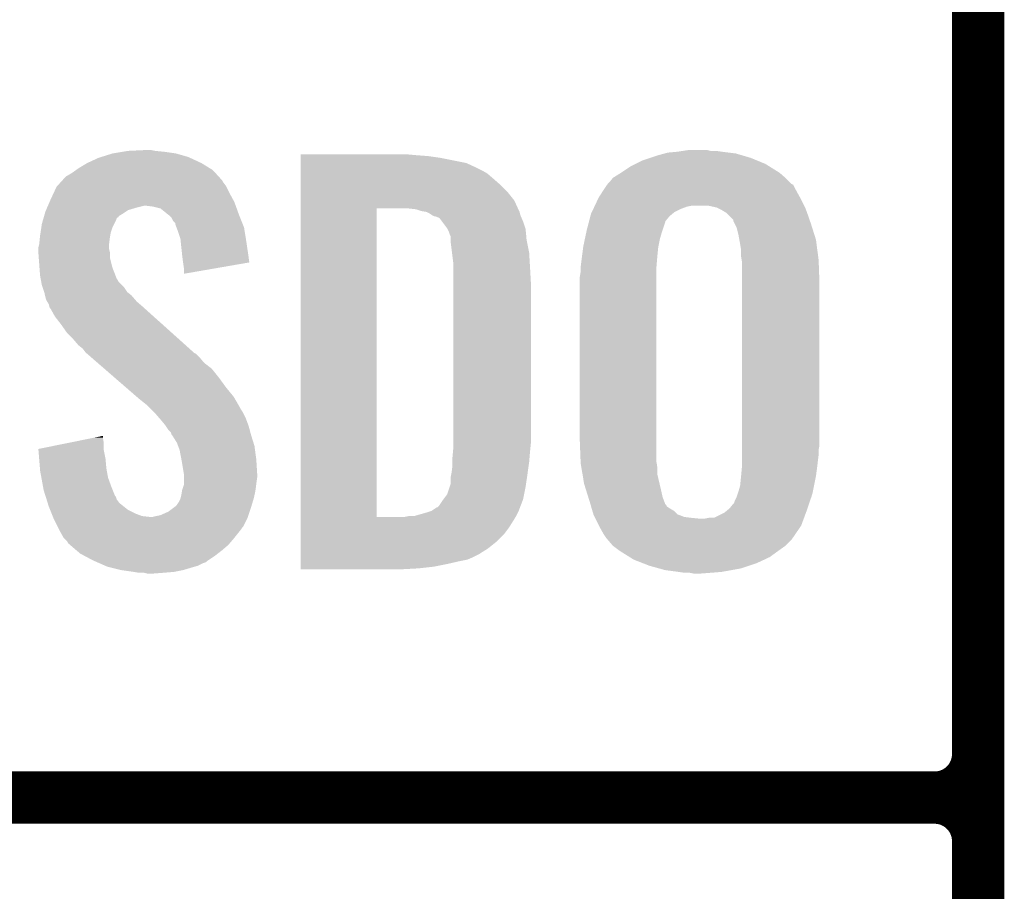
# Model space of a CAD drawing. Extents: x -0.05 to 0.95, y -0.15 to 1.54.
# Tile 5 of 44: x 0.05 to 0.16, y 0.24 to 0.34. Entities that reach past the tile are written whole.
import ezdxf

# ---------------------------------------------------------------- set-up
doc = ezdxf.new("R2010")
doc.units = 0
doc.layers.add('HOD_CAP_2_CLICK_V101_GTO', color=14, linetype='CONTINUOUS')

msp = doc.modelspace()

# ---------------------------------------------------------------- linework, layer by layer
at = {"layer": 'HOD_CAP_2_CLICK_V101_GTO', "const_width": 0.006}
for points in [[(0.158, -0.022), (0.158, 0.722)], [(0.158, 0.255), (0.158, 0.345)], [(-0.05, 0.25), (0.153, 0.25)], [(-0.05, 0.25), (0.153, 0.25)], [(0.158, 0.155), (0.158, 0.245)]]:
    msp.add_lwpolyline(points, dxfattribs=at)
for points in [[(0.153, 0.25, 0.414214), (0.158, 0.255)], [(0.158, 0.245, 0.414214), (0.153, 0.25)], [(0.158, 0.245, 0.414214), (0.153, 0.25)]]:
    msp.add_lwpolyline(points, format="xyb", dxfattribs=at)
at = {"layer": 'HOD_CAP_2_CLICK_V101_GTO'}
for points in [[(0.0599, 0.3241), (0.0605, 0.3242), (0.0646, 0.3241), (0.0636, 0.3242)], [(0.0605, 0.3242), (0.0626, 0.3243), (0.0636, 0.3242), (0.0631, 0.3243)], [(0.1235, 0.3241), (0.12415, 0.3242), (0.1286, 0.3241), (0.1279, 0.3242)], [(0.12415, 0.3242), (0.1248, 0.3243), (0.1273, 0.3242), (0.1269, 0.3243)], [(0.0558, 0.3228), (0.0571, 0.3234), (0.0689, 0.3228), (0.06761, 0.3234)], [(0.0571, 0.3234), (0.05742, 0.3235), (0.06761, 0.3234), (0.0674, 0.3235)], [(0.05742, 0.3235), (0.0587, 0.3239), (0.0674, 0.3235), (0.066, 0.3239)], [(0.0587, 0.3239), (0.0599, 0.3241), (0.066, 0.3239), (0.0646, 0.3241)], [(0.0803, 0.3237), (0.0803, 0.3238), (0.0936, 0.3237), (0.0925, 0.3238)], [(0.0803, 0.3236), (0.0803, 0.3237), (0.0949, 0.3236), (0.0936, 0.3237)], [(0.0803, 0.3234), (0.0803, 0.3236), (0.0963, 0.3234), (0.0949, 0.3236)], [(0.0803, 0.3228), (0.0803, 0.3234), (0.0993, 0.3228), (0.0963, 0.3234)], [(0.1187, 0.3227), (0.1195, 0.3231), (0.1336, 0.3227), (0.13263, 0.3231)], [(0.1195, 0.3231), (0.1204, 0.3234), (0.13263, 0.3231), (0.1319, 0.3234)], [(0.1204, 0.3234), (0.1213, 0.3237), (0.1319, 0.3234), (0.13088, 0.3237)], [(0.1213, 0.3237), (0.12203, 0.3239), (0.13088, 0.3237), (0.1302, 0.3239)], [(0.12203, 0.3239), (0.1224, 0.324), (0.1302, 0.3239), (0.1294, 0.324)], [(0.1224, 0.324), (0.1235, 0.3241), (0.1294, 0.324), (0.1286, 0.3241)], [(0.0541, 0.3217), (0.05452, 0.322), (0.07048, 0.3217), (0.0702, 0.322)], [(0.05452, 0.322), (0.0548, 0.3222), (0.0702, 0.322), (0.06988, 0.3222)], [(0.0548, 0.3222), (0.0558, 0.3228), (0.06988, 0.3222), (0.0689, 0.3228)], [(0.0803, 0.3222), (0.0803, 0.3228), (0.1006, 0.3222), (0.0993, 0.3228)], [(0.0803, 0.3219), (0.0803, 0.3222), (0.1012, 0.3219), (0.1006, 0.3222)], [(0.0803, 0.3216), (0.0803, 0.3219), (0.1017, 0.3216), (0.1012, 0.3219)], [(0.11705, 0.3217), (0.1181, 0.3224), (0.1352, 0.3217), (0.13408, 0.3224)], [(0.1181, 0.3224), (0.1187, 0.3227), (0.13408, 0.3224), (0.1336, 0.3227)], [(0.05276, 0.3206), (0.05294, 0.3208), (0.0714, 0.3206), (0.0713, 0.3208)], [(0.05294, 0.3208), (0.0534, 0.3213), (0.0713, 0.3208), (0.07084, 0.3213)], [(0.0534, 0.3213), (0.0536, 0.3214), (0.07084, 0.3213), (0.07075, 0.3214)], [(0.0536, 0.3214), (0.0541, 0.3217), (0.07075, 0.3214), (0.07048, 0.3217)], [(0.0803, 0.321), (0.0803, 0.3216), (0.1024, 0.321), (0.1017, 0.3216)], [(0.0803, 0.3203), (0.0803, 0.321), (0.1032, 0.3203), (0.1024, 0.321)], [(0.1157, 0.3206), (0.1161, 0.3211), (0.1364, 0.3206), (0.1359, 0.3211)], [(0.1161, 0.3211), (0.1169, 0.3216), (0.1359, 0.3211), (0.13532, 0.3216)], [(0.1169, 0.3216), (0.11705, 0.3217), (0.13532, 0.3216), (0.1352, 0.3217)], [(0.05197, 0.3194), (0.0523, 0.3201), (0.0721, 0.3194), (0.07175, 0.3201)], [(0.0523, 0.3201), (0.05239, 0.3202), (0.07175, 0.3201), (0.0717, 0.3202)], [(0.05239, 0.3202), (0.05276, 0.3206), (0.0717, 0.3202), (0.0714, 0.3206)], [(0.0803, 0.3195), (0.0803, 0.3203), (0.104, 0.3195), (0.1032, 0.3203)], [(0.1145, 0.3189), (0.11503, 0.3197), (0.13754, 0.3189), (0.1371, 0.3197)], [(0.11503, 0.3197), (0.11543, 0.3203), (0.1371, 0.3197), (0.1368, 0.3203)], [(0.11543, 0.3203), (0.1155, 0.3204), (0.1368, 0.3203), (0.1366, 0.3204)], [(0.1155, 0.3204), (0.1157, 0.3206), (0.1366, 0.3204), (0.1364, 0.3206)], [(0.05147, 0.3183), (0.0516, 0.3186), (0.0727, 0.3183), (0.07254, 0.3186)], [(0.0516, 0.3186), (0.05197, 0.3194), (0.07254, 0.3186), (0.0721, 0.3194)], [(0.0803, 0.3185), (0.0803, 0.3195), (0.1048, 0.3185), (0.104, 0.3195)], [(0.0803, 0.3176), (0.0803, 0.3185), (0.10521, 0.3176), (0.1048, 0.3185)], [(0.11403, 0.3179), (0.11445, 0.3188), (0.13805, 0.3179), (0.1376, 0.3188)], [(0.11445, 0.3188), (0.1145, 0.3189), (0.1376, 0.3188), (0.13754, 0.3189)], [(0.051, 0.3172), (0.05109, 0.3174), (0.0602, 0.3172), (0.0605, 0.3174)], [(0.05109, 0.3174), (0.05121, 0.3177), (0.0605, 0.3174), (0.0615, 0.3177)], [(0.05121, 0.3177), (0.0513, 0.3179), (0.0615, 0.3177), (0.0623, 0.3179)], [(0.0513, 0.3179), (0.05147, 0.3183), (0.07284, 0.3179), (0.0727, 0.3183)], [(0.0634, 0.3178), (0.0626, 0.3179), (0.07288, 0.3178), (0.07284, 0.3179)], [(0.0642, 0.3176), (0.0634, 0.3178), (0.07295, 0.3176), (0.07288, 0.3178)], [(0.06507, 0.3169), (0.0642, 0.3176), (0.0732, 0.3169), (0.07295, 0.3176)], [(0.0803, 0.2822), (0.0803, 0.3176), (0.089, 0.2822), (0.089, 0.3176)], [(0.0935, 0.3175), (0.0926, 0.3176), (0.10525, 0.3175), (0.10521, 0.3176)], [(0.0938, 0.3174), (0.0935, 0.3175), (0.1053, 0.3174), (0.10525, 0.3175)], [(0.0941, 0.3173), (0.0938, 0.3174), (0.10535, 0.3173), (0.1053, 0.3174)], [(0.11369, 0.3172), (0.11384, 0.3175), (0.1232, 0.3172), (0.1238, 0.3175)], [(0.11384, 0.3175), (0.11398, 0.3178), (0.1238, 0.3175), (0.1246, 0.3178)], [(0.11398, 0.3178), (0.11403, 0.3179), (0.1246, 0.3178), (0.1251, 0.3179)], [(0.128, 0.3177), (0.1271, 0.3179), (0.13815, 0.3177), (0.13805, 0.3179)], [(0.1282, 0.3176), (0.128, 0.3177), (0.1382, 0.3176), (0.13815, 0.3177)], [(0.1286, 0.3174), (0.1282, 0.3176), (0.13827, 0.3174), (0.1382, 0.3176)], [(0.1291, 0.3171), (0.1286, 0.3174), (0.13838, 0.3171), (0.13827, 0.3174)], [(0.05071, 0.3162), (0.0508, 0.3165), (0.0591, 0.3162), (0.0592, 0.3165)], [(0.0508, 0.3165), (0.05083, 0.3166), (0.0592, 0.3165), (0.0594, 0.3166)], [(0.05083, 0.3166), (0.05086, 0.3167), (0.0594, 0.3166), (0.0594, 0.3167)], [(0.05086, 0.3167), (0.05094, 0.317), (0.0594, 0.3167), (0.0599, 0.317)], [(0.05094, 0.317), (0.051, 0.3172), (0.0599, 0.317), (0.0602, 0.3172)], [(0.0652, 0.3168), (0.06507, 0.3169), (0.07324, 0.3168), (0.0732, 0.3169)], [(0.0655, 0.3165), (0.0652, 0.3168), (0.07336, 0.3165), (0.07324, 0.3168)], [(0.0657, 0.3161), (0.0655, 0.3165), (0.07352, 0.3161), (0.07336, 0.3165)], [(0.0947, 0.3172), (0.0941, 0.3173), (0.1054, 0.3172), (0.10535, 0.3173)], [(0.0951, 0.317), (0.0947, 0.3172), (0.10545, 0.317), (0.1054, 0.3172)], [(0.0954, 0.3168), (0.0951, 0.317), (0.1055, 0.3168), (0.10545, 0.317)], [(0.0956, 0.3167), (0.0954, 0.3168), (0.10554, 0.3167), (0.1055, 0.3168)], [(0.0962, 0.3165), (0.0957, 0.3167), (0.10563, 0.3165), (0.10554, 0.3167)], [(0.0965, 0.3161), (0.0962, 0.3165), (0.1058, 0.3161), (0.10563, 0.3165)], [(0.11336, 0.3161), (0.11352, 0.3167), (0.1221, 0.3161), (0.1226, 0.3167)], [(0.11352, 0.3167), (0.1136, 0.317), (0.1226, 0.3167), (0.12296, 0.317)], [(0.1136, 0.317), (0.11369, 0.3172), (0.12296, 0.317), (0.1232, 0.3172)], [(0.1299, 0.3163), (0.1291, 0.3171), (0.13866, 0.3163), (0.13838, 0.3171)], [(0.1299, 0.3162), (0.1299, 0.3163), (0.13869, 0.3162), (0.13866, 0.3163)], [(0.05045, 0.3148), (0.05054, 0.3154), (0.0585, 0.3148), (0.0587, 0.3154)], [(0.05054, 0.3154), (0.0506, 0.3158), (0.0587, 0.3154), (0.0589, 0.3158)], [(0.0506, 0.3158), (0.05071, 0.3162), (0.0589, 0.3158), (0.0591, 0.3162)], [(0.0659, 0.3159), (0.0657, 0.3161), (0.0736, 0.3159), (0.07352, 0.3161)], [(0.0659, 0.3158), (0.0659, 0.3159), (0.07364, 0.3158), (0.0736, 0.3159)], [(0.06605, 0.3154), (0.0659, 0.3158), (0.0738, 0.3154), (0.07364, 0.3158)], [(0.0662, 0.315), (0.06605, 0.3154), (0.07386, 0.315), (0.0738, 0.3154)], [(0.0971, 0.3153), (0.0965, 0.3161), (0.10607, 0.3153), (0.1058, 0.3161)], [(0.09715, 0.3152), (0.0971, 0.3153), (0.1061, 0.3152), (0.10607, 0.3153)], [(0.0973, 0.3149), (0.09715, 0.3152), (0.10612, 0.3149), (0.1061, 0.3152)], [(0.1131, 0.3151), (0.11334, 0.316), (0.1218, 0.3151), (0.1221, 0.316)], [(0.11334, 0.316), (0.11336, 0.3161), (0.1221, 0.316), (0.1221, 0.3161)], [(0.13005, 0.3159), (0.1299, 0.3162), (0.1388, 0.3159), (0.13869, 0.3162)], [(0.1303, 0.3154), (0.13005, 0.3159), (0.13896, 0.3154), (0.1388, 0.3159)], [(0.1305, 0.3146), (0.1303, 0.3154), (0.13921, 0.3146), (0.13896, 0.3154)], [(0.0503, 0.3135), (0.05037, 0.3142), (0.05831, 0.3135), (0.0584, 0.3142)], [(0.05037, 0.3142), (0.0504, 0.3145), (0.0584, 0.3142), (0.05845, 0.3145)], [(0.0504, 0.3145), (0.05045, 0.3148), (0.05845, 0.3145), (0.0585, 0.3148)], [(0.0665, 0.3141), (0.0662, 0.315), (0.07401, 0.3141), (0.07386, 0.315)], [(0.06656, 0.3135), (0.0665, 0.3141), (0.0741, 0.3135), (0.07401, 0.3141)], [(0.0974, 0.3146), (0.0973, 0.3149), (0.10615, 0.3146), (0.10612, 0.3149)], [(0.0975, 0.3144), (0.0974, 0.3146), (0.10617, 0.3144), (0.10615, 0.3146)], [(0.0975, 0.314), (0.0975, 0.3144), (0.1062, 0.314), (0.10617, 0.3144)], [(0.0975, 0.3137), (0.0975, 0.314), (0.10626, 0.3137), (0.1062, 0.314)], [(0.1127, 0.3132), (0.11289, 0.3141), (0.12132, 0.3132), (0.1215, 0.3141)], [(0.11289, 0.3141), (0.11304, 0.3148), (0.1215, 0.3141), (0.1217, 0.3148)], [(0.11304, 0.3148), (0.1131, 0.3151), (0.1217, 0.3148), (0.1218, 0.3151)], [(0.13061, 0.314), (0.1305, 0.3146), (0.1394, 0.314), (0.13921, 0.3146)], [(0.1308, 0.3129), (0.13061, 0.314), (0.13954, 0.3129), (0.1394, 0.314)], [(0.0502, 0.3131), (0.05028, 0.3134), (0.0583, 0.3131), (0.0583, 0.3134)], [(0.0502, 0.313), (0.0502, 0.3131), (0.0583, 0.313), (0.0583, 0.3131)], [(0.0502, 0.3126), (0.0502, 0.313), (0.0584, 0.3126), (0.0583, 0.313)], [(0.05028, 0.3134), (0.0503, 0.3135), (0.0583, 0.3134), (0.05831, 0.3135)], [(0.0667, 0.3122), (0.06656, 0.3135), (0.07429, 0.3122), (0.0741, 0.3135)], [(0.09765, 0.3125), (0.0975, 0.3137), (0.1065, 0.3125), (0.10626, 0.3137)], [(0.11256, 0.3121), (0.11269, 0.3131), (0.1212, 0.3121), (0.1213, 0.3131)], [(0.11269, 0.3131), (0.1127, 0.3132), (0.1213, 0.3131), (0.12132, 0.3132)], [(0.1308, 0.3121), (0.1308, 0.3129), (0.13965, 0.3121), (0.13954, 0.3129)], [(0.05024, 0.312), (0.0502, 0.3126), (0.0584, 0.312), (0.0584, 0.3126)], [(0.0503, 0.3112), (0.05024, 0.312), (0.0586, 0.3112), (0.0584, 0.312)], [(0.0668, 0.3114), (0.0667, 0.3122), (0.0744, 0.3114), (0.07429, 0.3122)], [(0.0978, 0.3113), (0.09765, 0.3125), (0.10657, 0.3113), (0.1065, 0.3125)], [(0.11241, 0.3109), (0.11256, 0.3121), (0.1211, 0.3109), (0.1212, 0.3121)], [(0.13087, 0.3117), (0.1308, 0.3121), (0.1397, 0.3117), (0.13965, 0.3121)], [(0.05033, 0.3108), (0.0503, 0.3112), (0.0587, 0.3108), (0.0586, 0.3112)], [(0.0504, 0.3099), (0.05033, 0.3108), (0.05905, 0.3099), (0.0587, 0.3108)], [(0.0669, 0.3107), (0.0668, 0.3114), (0.07036, 0.3107), (0.0744, 0.3114)], [(0.0669, 0.3101), (0.0669, 0.3107), (0.0669, 0.3101), (0.07036, 0.3107)], [(0.0978, 0.3108), (0.0978, 0.3113), (0.1066, 0.3108), (0.10657, 0.3113)], [(0.0978, 0.309), (0.0978, 0.3108), (0.1067, 0.309), (0.1066, 0.3108)], [(0.1124, 0.3108), (0.11241, 0.3109), (0.1211, 0.3108), (0.1211, 0.3109)], [(0.1124, 0.3103), (0.1124, 0.3108), (0.1211, 0.3103), (0.1211, 0.3108)], [(0.1309, 0.3115), (0.13087, 0.3117), (0.13971, 0.3115), (0.1397, 0.3117)], [(0.1309, 0.309), (0.1309, 0.3115), (0.1398, 0.309), (0.13971, 0.3115)], [(0.05047, 0.3095), (0.0504, 0.3099), (0.0592, 0.3095), (0.05905, 0.3099)], [(0.05049, 0.3094), (0.05047, 0.3095), (0.0593, 0.3094), (0.0592, 0.3095)], [(0.1123, 0.3097), (0.1124, 0.3103), (0.1211, 0.3097), (0.1211, 0.3103)], [(0.1123, 0.2911), (0.1123, 0.3097), (0.1211, 0.2911), (0.1211, 0.3097)], [(0.05053, 0.3092), (0.05049, 0.3094), (0.0594, 0.3092), (0.0593, 0.3094)], [(0.0506, 0.3088), (0.05053, 0.3092), (0.0598, 0.3088), (0.0594, 0.3092)], [(0.05067, 0.3086), (0.0506, 0.3088), (0.06, 0.3086), (0.0598, 0.3088)], [(0.05087, 0.308), (0.05067, 0.3086), (0.0604, 0.308), (0.06, 0.3086)], [(0.0978, 0.2907), (0.0978, 0.309), (0.1067, 0.2907), (0.1067, 0.309)], [(0.1309, 0.2904), (0.1309, 0.309), (0.1398, 0.2904), (0.1398, 0.309)], [(0.0509, 0.3079), (0.05087, 0.308), (0.06053, 0.3079), (0.0604, 0.308)], [(0.05097, 0.3076), (0.0509, 0.3079), (0.0609, 0.3076), (0.06053, 0.3079)], [(0.0511, 0.3071), (0.05097, 0.3076), (0.06133, 0.3071), (0.0609, 0.3076)], [(0.05122, 0.3069), (0.0511, 0.3071), (0.0615, 0.3069), (0.06133, 0.3071)], [(0.0514, 0.3066), (0.05122, 0.3069), (0.06185, 0.3066), (0.0615, 0.3069)], [(0.05147, 0.3063), (0.0514, 0.3066), (0.0622, 0.3063), (0.06185, 0.3066)], [(0.0515, 0.3062), (0.05147, 0.3063), (0.06231, 0.3062), (0.0622, 0.3063)], [(0.0516, 0.3061), (0.0515, 0.3062), (0.06242, 0.3061), (0.06231, 0.3062)], [(0.0521, 0.3052), (0.0516, 0.3061), (0.06342, 0.3052), (0.06242, 0.3061)], [(0.0528, 0.3043), (0.0521, 0.3052), (0.06443, 0.3043), (0.06342, 0.3052)], [(0.0535, 0.3033), (0.0528, 0.3043), (0.06554, 0.3033), (0.06443, 0.3043)], [(0.0542, 0.3026), (0.0535, 0.3033), (0.06632, 0.3026), (0.06554, 0.3033)], [(0.0548, 0.3019), (0.0542, 0.3026), (0.0671, 0.3019), (0.06632, 0.3026)], [(0.0553, 0.3015), (0.0548, 0.3019), (0.06754, 0.3015), (0.0671, 0.3019)], [(0.0556, 0.3011), (0.0553, 0.3015), (0.06799, 0.3011), (0.06754, 0.3015)], [(0.0557, 0.301), (0.0556, 0.3011), (0.0681, 0.301), (0.06799, 0.3011)], [(0.05582, 0.3009), (0.0557, 0.301), (0.0683, 0.3009), (0.0681, 0.301)], [(0.05628, 0.3005), (0.05582, 0.3009), (0.0687, 0.3005), (0.0683, 0.3009)], [(0.05697, 0.2999), (0.05628, 0.3005), (0.0692, 0.2999), (0.0687, 0.3005)], [(0.05778, 0.2992), (0.05697, 0.2999), (0.0701, 0.2992), (0.0692, 0.2999)], [(0.05893, 0.2982), (0.05778, 0.2992), (0.0709, 0.2982), (0.0701, 0.2992)], [(0.0602, 0.2971), (0.05893, 0.2982), (0.0717, 0.2971), (0.0709, 0.2982)], [(0.06147, 0.296), (0.0602, 0.2971), (0.0726, 0.296), (0.0717, 0.2971)], [(0.0617, 0.2958), (0.06147, 0.296), (0.07272, 0.2958), (0.0726, 0.296)], [(0.0627, 0.295), (0.0617, 0.2958), (0.07318, 0.295), (0.07272, 0.2958)], [(0.0629, 0.2948), (0.0627, 0.295), (0.0733, 0.2948), (0.07318, 0.295)], [(0.0631, 0.2946), (0.0629, 0.2948), (0.0734, 0.2946), (0.0733, 0.2948)], [(0.0634, 0.2943), (0.0631, 0.2946), (0.0736, 0.2943), (0.0734, 0.2946)], [(0.0635, 0.2942), (0.0634, 0.2943), (0.07365, 0.2942), (0.0736, 0.2943)], [(0.06411, 0.2935), (0.0635, 0.2942), (0.074, 0.2935), (0.07365, 0.2942)], [(0.0642, 0.2934), (0.06411, 0.2935), (0.07404, 0.2934), (0.074, 0.2935)], [(0.0647, 0.2928), (0.0642, 0.2934), (0.07426, 0.2928), (0.07404, 0.2934)], [(0.06477, 0.2927), (0.0647, 0.2928), (0.0743, 0.2927), (0.07426, 0.2928)], [(0.0651, 0.2922), (0.06477, 0.2927), (0.07444, 0.2922), (0.0743, 0.2927)], [(0.05662, 0.2913), (0.0576, 0.2915), (0.0576, 0.2913), (0.0576, 0.2915)], [(0.0654, 0.2919), (0.0651, 0.2922), (0.07452, 0.2919), (0.07444, 0.2922)], [(0.0655, 0.2916), (0.0654, 0.2919), (0.0746, 0.2916), (0.07452, 0.2919)], [(0.0656, 0.2915), (0.0655, 0.2916), (0.07463, 0.2915), (0.0746, 0.2916)], [(0.0661, 0.2907), (0.0656, 0.2915), (0.07488, 0.2907), (0.07463, 0.2915)], [(0.0502, 0.29), (0.05366, 0.2907), (0.0577, 0.29), (0.0577, 0.2907)], [(0.05366, 0.2907), (0.05662, 0.2913), (0.0577, 0.2907), (0.0576, 0.2913)], [(0.06625, 0.2903), (0.0661, 0.2907), (0.075, 0.2903), (0.07488, 0.2907)], [(0.0664, 0.2899), (0.06625, 0.2903), (0.07505, 0.2899), (0.075, 0.2903)], [(0.0978, 0.2901), (0.0978, 0.2907), (0.10664, 0.2901), (0.1067, 0.2907)], [(0.1124, 0.2885), (0.1123, 0.2911), (0.1211, 0.2885), (0.1211, 0.2911)], [(0.1309, 0.2899), (0.1309, 0.2904), (0.1397, 0.2899), (0.1398, 0.2904)], [(0.05021, 0.2899), (0.0502, 0.29), (0.0577, 0.2899), (0.0577, 0.29)], [(0.05029, 0.2889), (0.05021, 0.2899), (0.0579, 0.2889), (0.0577, 0.2899)], [(0.06661, 0.2888), (0.0664, 0.2899), (0.0752, 0.2888), (0.07505, 0.2899)], [(0.0977, 0.289), (0.09776, 0.2897), (0.10654, 0.289), (0.1066, 0.2897)], [(0.09776, 0.2897), (0.0978, 0.2901), (0.1066, 0.2897), (0.10664, 0.2901)], [(0.1309, 0.2893), (0.1309, 0.2899), (0.1397, 0.2893), (0.1397, 0.2899)], [(0.1309, 0.2879), (0.1309, 0.2893), (0.13953, 0.2879), (0.1397, 0.2893)], [(0.05038, 0.2878), (0.05029, 0.2889), (0.058, 0.2878), (0.0579, 0.2889)], [(0.0667, 0.2883), (0.06661, 0.2888), (0.07523, 0.2883), (0.0752, 0.2888)], [(0.06688, 0.2872), (0.0667, 0.2883), (0.0753, 0.2872), (0.07523, 0.2883)], [(0.0976, 0.2873), (0.0977, 0.2881), (0.10633, 0.2873), (0.10644, 0.2881)], [(0.0977, 0.2885), (0.0977, 0.289), (0.1065, 0.2885), (0.10654, 0.289)], [(0.0977, 0.2881), (0.0977, 0.2885), (0.10644, 0.2881), (0.1065, 0.2885)], [(0.1124, 0.2884), (0.1124, 0.2885), (0.12112, 0.2884), (0.1211, 0.2885)], [(0.11248, 0.2879), (0.1124, 0.2884), (0.1212, 0.2879), (0.12112, 0.2884)], [(0.0504, 0.2875), (0.05038, 0.2878), (0.05805, 0.2875), (0.058, 0.2878)], [(0.05055, 0.2867), (0.0504, 0.2875), (0.0582, 0.2867), (0.05805, 0.2875)], [(0.0669, 0.2871), (0.06688, 0.2872), (0.0753, 0.2871), (0.0753, 0.2872)], [(0.0669, 0.2867), (0.0669, 0.2871), (0.0753, 0.2867), (0.0753, 0.2871)], [(0.0975, 0.2868), (0.0976, 0.2873), (0.10626, 0.2868), (0.10633, 0.2873)], [(0.11262, 0.2871), (0.11248, 0.2879), (0.1212, 0.2871), (0.1212, 0.2879)], [(0.1128, 0.286), (0.11262, 0.2871), (0.12146, 0.286), (0.1212, 0.2871)], [(0.1308, 0.2868), (0.13081, 0.2869), (0.13938, 0.2868), (0.1394, 0.2869)], [(0.13081, 0.2869), (0.1309, 0.2879), (0.1394, 0.2869), (0.13953, 0.2879)], [(0.05075, 0.2856), (0.05055, 0.2867), (0.0586, 0.2856), (0.0582, 0.2867)], [(0.0667, 0.2853), (0.0669, 0.2859), (0.07511, 0.2853), (0.07519, 0.2859)], [(0.0669, 0.286), (0.0669, 0.2867), (0.0752, 0.286), (0.0753, 0.2867)], [(0.0669, 0.2859), (0.0669, 0.286), (0.07519, 0.2859), (0.0752, 0.286)], [(0.0974, 0.2857), (0.0975, 0.286), (0.1061, 0.2857), (0.10614, 0.286)], [(0.0975, 0.286), (0.0975, 0.2868), (0.10614, 0.286), (0.10626, 0.2868)], [(0.11299, 0.2854), (0.1128, 0.286), (0.1216, 0.2854), (0.12146, 0.286)], [(0.1305, 0.2851), (0.1307, 0.2858), (0.13904, 0.2851), (0.13918, 0.2858)], [(0.1307, 0.2858), (0.1308, 0.2868), (0.13918, 0.2858), (0.13938, 0.2868)], [(0.0508, 0.2853), (0.05075, 0.2856), (0.05872, 0.2853), (0.0586, 0.2856)], [(0.05102, 0.2846), (0.0508, 0.2853), (0.059, 0.2846), (0.05872, 0.2853)], [(0.0665, 0.2843), (0.0666, 0.2847), (0.0749, 0.2843), (0.07499, 0.2847)], [(0.0666, 0.2847), (0.06668, 0.2852), (0.07499, 0.2847), (0.0751, 0.2852)], [(0.06668, 0.2852), (0.0667, 0.2853), (0.0751, 0.2852), (0.07511, 0.2853)], [(0.09665, 0.2842), (0.0971, 0.2848), (0.1058, 0.2842), (0.10592, 0.2848)], [(0.0971, 0.2848), (0.0974, 0.2857), (0.10592, 0.2848), (0.1061, 0.2857)], [(0.11327, 0.2845), (0.11299, 0.2854), (0.1218, 0.2845), (0.1216, 0.2854)], [(0.1303, 0.2845), (0.13043, 0.2849), (0.13887, 0.2845), (0.139, 0.2849)], [(0.13043, 0.2849), (0.1305, 0.2851), (0.139, 0.2849), (0.13904, 0.2851)], [(0.05105, 0.2845), (0.05102, 0.2846), (0.0591, 0.2845), (0.059, 0.2846)], [(0.05115, 0.2842), (0.05105, 0.2845), (0.0592, 0.2842), (0.0591, 0.2845)], [(0.05127, 0.2838), (0.05115, 0.2842), (0.0595, 0.2838), (0.0592, 0.2842)], [(0.0514, 0.2834), (0.05127, 0.2838), (0.06, 0.2834), (0.0595, 0.2838)], [(0.0659, 0.2834), (0.0661, 0.2836), (0.07463, 0.2834), (0.07469, 0.2836)], [(0.0661, 0.2836), (0.0663, 0.2839), (0.07469, 0.2836), (0.07478, 0.2839)], [(0.0663, 0.2839), (0.0665, 0.2843), (0.07478, 0.2839), (0.0749, 0.2843)], [(0.0961, 0.2834), (0.0965, 0.284), (0.10549, 0.2834), (0.10572, 0.284)], [(0.0965, 0.284), (0.09665, 0.2842), (0.10572, 0.284), (0.1058, 0.2842)], [(0.1134, 0.2841), (0.11327, 0.2845), (0.12195, 0.2841), (0.1218, 0.2845)], [(0.11352, 0.2837), (0.1134, 0.2841), (0.1221, 0.2837), (0.12195, 0.2841)], [(0.11355, 0.2836), (0.11352, 0.2837), (0.1222, 0.2836), (0.1221, 0.2837)], [(0.11361, 0.2834), (0.11355, 0.2836), (0.1223, 0.2834), (0.1222, 0.2836)], [(0.1295, 0.2832), (0.1299, 0.2837), (0.13843, 0.2832), (0.1386, 0.2837)], [(0.1299, 0.2837), (0.13, 0.2838), (0.1386, 0.2837), (0.13863, 0.2838)], [(0.13, 0.2838), (0.1301, 0.2841), (0.13863, 0.2838), (0.13873, 0.2841)], [(0.1301, 0.2841), (0.1303, 0.2845), (0.13873, 0.2841), (0.13887, 0.2845)], [(0.05156, 0.283), (0.0514, 0.2834), (0.0605, 0.283), (0.06, 0.2834)], [(0.05172, 0.2826), (0.05156, 0.283), (0.0613, 0.2826), (0.0605, 0.283)], [(0.05184, 0.2823), (0.05172, 0.2826), (0.0621, 0.2823), (0.0613, 0.2826)], [(0.0637, 0.2823), (0.0642, 0.2824), (0.07427, 0.2823), (0.0743, 0.2824)], [(0.0642, 0.2824), (0.0651, 0.2828), (0.0743, 0.2824), (0.07443, 0.2828)], [(0.0651, 0.2828), (0.06577, 0.2833), (0.07443, 0.2828), (0.0746, 0.2833)], [(0.06577, 0.2833), (0.0659, 0.2834), (0.0746, 0.2833), (0.07463, 0.2834)], [(0.0933, 0.2823), (0.0947, 0.2827), (0.105, 0.2823), (0.1052, 0.2827)], [(0.0947, 0.2827), (0.0953, 0.2829), (0.1052, 0.2827), (0.1053, 0.2829)], [(0.0953, 0.2829), (0.0959, 0.2833), (0.1053, 0.2829), (0.10545, 0.2833)], [(0.096, 0.2833), (0.0961, 0.2834), (0.10545, 0.2833), (0.10549, 0.2834)], [(0.11366, 0.2832), (0.11361, 0.2834), (0.1226, 0.2832), (0.1223, 0.2834)], [(0.11375, 0.2829), (0.11366, 0.2832), (0.1231, 0.2829), (0.1226, 0.2832)], [(0.11387, 0.2825), (0.11375, 0.2829), (0.1235, 0.2825), (0.1231, 0.2829)], [(0.1139, 0.2824), (0.11387, 0.2825), (0.12377, 0.2824), (0.1235, 0.2825)], [(0.114, 0.2822), (0.1139, 0.2824), (0.1243, 0.2822), (0.12377, 0.2824)], [(0.1277, 0.2821), (0.1289, 0.2827), (0.13803, 0.2821), (0.13825, 0.2827)], [(0.1289, 0.2827), (0.12938, 0.2831), (0.13825, 0.2827), (0.1384, 0.2831)], [(0.12938, 0.2831), (0.1295, 0.2832), (0.1384, 0.2831), (0.13843, 0.2832)], [(0.05188, 0.2822), (0.05184, 0.2823), (0.063, 0.2822), (0.0621, 0.2823)], [(0.05192, 0.2821), (0.05188, 0.2822), (0.0742, 0.2821), (0.07423, 0.2822)], [(0.052, 0.2819), (0.05192, 0.2821), (0.0741, 0.2819), (0.0742, 0.2821)], [(0.0524, 0.2811), (0.052, 0.2819), (0.0737, 0.2811), (0.0741, 0.2819)], [(0.0633, 0.2822), (0.0637, 0.2823), (0.07423, 0.2822), (0.07427, 0.2823)], [(0.0803, 0.2818), (0.0803, 0.2822), (0.1047, 0.2818), (0.10494, 0.2822)], [(0.0803, 0.2822), (0.0803, 0.2822), (0.0922, 0.2822), (0.089, 0.2822)], [(0.0803, 0.281), (0.0803, 0.2818), (0.1042, 0.281), (0.1047, 0.2818)], [(0.0922, 0.2822), (0.0927, 0.2823), (0.10494, 0.2822), (0.105, 0.2823)], [(0.11405, 0.2821), (0.114, 0.2822), (0.1251, 0.2821), (0.1243, 0.2822)], [(0.1141, 0.282), (0.11405, 0.2821), (0.1261, 0.282), (0.1251, 0.2821)], [(0.1145, 0.2812), (0.1141, 0.282), (0.1377, 0.2812), (0.13799, 0.282)], [(0.1266, 0.282), (0.1271, 0.2821), (0.13799, 0.282), (0.13803, 0.2821)], [(0.05245, 0.281), (0.0524, 0.2811), (0.0736, 0.281), (0.0737, 0.2811)], [(0.0526, 0.2807), (0.05245, 0.281), (0.0734, 0.2807), (0.0736, 0.281)], [(0.0531, 0.2798), (0.0526, 0.2807), (0.07268, 0.2798), (0.0734, 0.2807)], [(0.0803, 0.2802), (0.0803, 0.281), (0.1036, 0.2802), (0.1042, 0.281)], [(0.0803, 0.2794), (0.0803, 0.2802), (0.1028, 0.2794), (0.1036, 0.2802)], [(0.115, 0.2803), (0.1145, 0.2812), (0.13708, 0.2803), (0.1377, 0.2812)], [(0.1154, 0.2797), (0.115, 0.2803), (0.13667, 0.2797), (0.13708, 0.2803)], [(0.0532, 0.2797), (0.0531, 0.2798), (0.0726, 0.2797), (0.07268, 0.2798)], [(0.0535, 0.2794), (0.0532, 0.2797), (0.07234, 0.2794), (0.0726, 0.2797)], [(0.0536, 0.2792), (0.0535, 0.2794), (0.07217, 0.2792), (0.07234, 0.2794)], [(0.05383, 0.279), (0.0536, 0.2792), (0.072, 0.279), (0.07217, 0.2792)], [(0.05453, 0.2784), (0.05383, 0.279), (0.0713, 0.2784), (0.072, 0.279)], [(0.0803, 0.2786), (0.0803, 0.2794), (0.1018, 0.2786), (0.1028, 0.2794)], [(0.1155, 0.2796), (0.1154, 0.2797), (0.1366, 0.2796), (0.13667, 0.2797)], [(0.1161, 0.2789), (0.1155, 0.2796), (0.1359, 0.2789), (0.1366, 0.2796)], [(0.055, 0.278), (0.05453, 0.2784), (0.07079, 0.278), (0.0713, 0.2784)], [(0.05556, 0.2777), (0.055, 0.278), (0.0704, 0.2777), (0.07079, 0.278)], [(0.0803, 0.2779), (0.0803, 0.2786), (0.1007, 0.2779), (0.1018, 0.2786)], [(0.0803, 0.2776), (0.0803, 0.2779), (0.1001, 0.2776), (0.1007, 0.2779)], [(0.11677, 0.2784), (0.1161, 0.2789), (0.1352, 0.2784), (0.1359, 0.2789)], [(0.1169, 0.2783), (0.11677, 0.2784), (0.13506, 0.2783), (0.1352, 0.2784)], [(0.11802, 0.2776), (0.1169, 0.2783), (0.1341, 0.2776), (0.13506, 0.2783)], [(0.0565, 0.2772), (0.05556, 0.2777), (0.06965, 0.2772), (0.0704, 0.2777)], [(0.05673, 0.2771), (0.0565, 0.2772), (0.0695, 0.2771), (0.06965, 0.2772)], [(0.05696, 0.277), (0.05673, 0.2771), (0.0694, 0.277), (0.0695, 0.2771)], [(0.05719, 0.2769), (0.05696, 0.277), (0.0691, 0.2769), (0.0694, 0.277)], [(0.05787, 0.2766), (0.05719, 0.2769), (0.0685, 0.2766), (0.0691, 0.2769)], [(0.0803, 0.2773), (0.0803, 0.2776), (0.0994, 0.2773), (0.1001, 0.2776)], [(0.0803, 0.2771), (0.0803, 0.2773), (0.0984, 0.2771), (0.0994, 0.2773)], [(0.0803, 0.2768), (0.0803, 0.2771), (0.0971, 0.2768), (0.0984, 0.2771)], [(0.0803, 0.2765), (0.0803, 0.2768), (0.0956, 0.2765), (0.0971, 0.2768)], [(0.1185, 0.2773), (0.11802, 0.2776), (0.13346, 0.2773), (0.1341, 0.2776)], [(0.11953, 0.2769), (0.1185, 0.2773), (0.1326, 0.2769), (0.13346, 0.2773)], [(0.1203, 0.2766), (0.11953, 0.2769), (0.1317, 0.2766), (0.1326, 0.2769)], [(0.0581, 0.2765), (0.05787, 0.2766), (0.06815, 0.2765), (0.0685, 0.2766)], [(0.0585, 0.2764), (0.0581, 0.2765), (0.0678, 0.2764), (0.06815, 0.2765)], [(0.0597, 0.2761), (0.0585, 0.2764), (0.0668, 0.2761), (0.0678, 0.2764)], [(0.0611, 0.2759), (0.0597, 0.2761), (0.0658, 0.2759), (0.0668, 0.2761)], [(0.0617, 0.2758), (0.0611, 0.2759), (0.0646, 0.2758), (0.0658, 0.2759)], [(0.0627, 0.2757), (0.0623, 0.2758), (0.0633, 0.2757), (0.0646, 0.2758)], [(0.0803, 0.2763), (0.0803, 0.2765), (0.0938, 0.2763), (0.0956, 0.2765)], [(0.0803, 0.2762), (0.0803, 0.2763), (0.09192, 0.2762), (0.0938, 0.2763)], [(0.0919, 0.2762), (0.0803, 0.2762), (0.0919, 0.2762), (0.09192, 0.2762)], [(0.12138, 0.2763), (0.1203, 0.2766), (0.1308, 0.2763), (0.1317, 0.2766)], [(0.1221, 0.2761), (0.12138, 0.2763), (0.1297, 0.2761), (0.1308, 0.2763)], [(0.1236, 0.2759), (0.1221, 0.2761), (0.1286, 0.2759), (0.1297, 0.2761)], [(0.1243, 0.2758), (0.1236, 0.2759), (0.1274, 0.2758), (0.1286, 0.2759)], [(0.1254, 0.2757), (0.1249, 0.2758), (0.1261, 0.2757), (0.1274, 0.2758)]]:
    msp.add_solid(points, dxfattribs=at)

doc.saveas('drawing.dxf')
